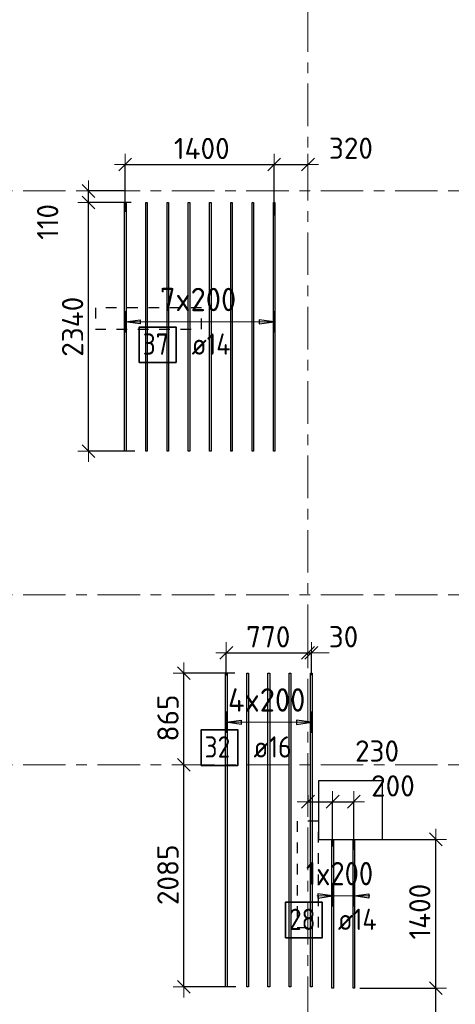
# Model space of a CAD drawing. Header units: metres. Extents: x -38 to 107, y -15 to 21.
# Tile 9 of 254: x 6.44 to 10.54, y 5.15 to 14.41. Entities that reach past the tile are written whole.
import ezdxf

# ---------------------------------------------------------------- set-up
doc = ezdxf.new("R2010")
doc.units = ezdxf.units.M
doc.header["$PDMODE"] = 65
for name, pattern in [('______11', [0.5, 0.4, -0.05, 0, -0.05]), ('______2', [0.0405, 0.03, -0.0105]), ('______5', [1.1, 0.8, -0.1, 0.1, -0.1])]:
    doc.linetypes.add(name, pattern=pattern)
for name, color, linetype, lineweight in [('XR$1$Осевая линия (1)', 7, '______5', 13), ('XR$5$Перекрытие (1)', 7, 'Continuous', 35), ('XR$5$Размерная линия (1)', 7, 'Continuous', 13)]:
    doc.layers.add(name, color=color, linetype=linetype, lineweight=lineweight)
for name, color, linetype, lineweight, true_color in [('XR$5$Арм.стержн.Доп. Арм верхн.зоны Х', 7, 'Continuous', 35, 0x8c8cff), ('XR$5$Арм.стержн.Доп. Арм. верхн.зоны У', 7, 'Continuous', 35, 0x739641), ('XR$7$Стена_ бетон несущ.', 7, 'Continuous', 70, 0xb4b496)]:
    doc.layers.add(name, color=color, linetype=linetype, lineweight=lineweight, true_color=true_color)
doc.styles.add('ISOCPEUR', font='txt')
doc.dimstyles.new('DIMSTYLE_3', dxfattribs={"dimtxt": 0.2, "dimasz": 0.2, "dimexe": 0, "dimexo": 0, "dimgap": 0.1, "dimtad": 2, "dimdec": 0, "dimlfac": 1000, "dimrnd": 5, "dimzin": 12, "dimdsep": 46, "dimtxsty": 'ISOCPEUR', "dimblk1": 'ALL_ML_STRICH', "dimblk2": 'ALL_ML_STRICH', "dimsah": 1, "dimcen": 0, "dimclrd": 7, "dimclre": 256, "dimclrt": 7, "dimadec": 0, "dimazin": 0, "dimtfac": 1, "dimtdec": 0, "dimtix": 1, "dimtmove": 2, "dimatfit": 3, "dimfxl": 0, "dimtzin": 0, "dimlwd": 0, "dimlwe": -3, "dimarcsym": 0})
doc.dimstyles.new('DIMSTYLE_36', dxfattribs={"dimtxt": 0.2, "dimasz": 0.2, "dimexe": 0, "dimexo": 0, "dimgap": 0.1, "dimtad": 0, "dimdec": 0, "dimlfac": 1000, "dimrnd": 5, "dimzin": 12, "dimdsep": 46, "dimtxsty": 'ISOCPEUR', "dimblk1": 'ALL_ML_STRICH', "dimblk2": 'ALL_ML_STRICH', "dimsah": 1, "dimcen": 0, "dimclrd": 7, "dimclre": 256, "dimclrt": 7, "dimadec": 0, "dimazin": 0, "dimtfac": 1, "dimtdec": 0, "dimtix": 1, "dimtmove": 2, "dimatfit": 3, "dimfxl": 0, "dimtvp": 1.2, "dimtzin": 0, "dimlwd": 0, "dimlwe": -3, "dimarcsym": 0})
doc.dimstyles.new('DIMSTYLE_37', dxfattribs={"dimtxt": 0.2, "dimasz": 0.2, "dimexe": 0, "dimexo": 0, "dimgap": 0.1, "dimtad": 2, "dimdec": 0, "dimlfac": 1000, "dimrnd": 5, "dimzin": 12, "dimdsep": 46, "dimtxsty": 'ISOCPEUR', "dimblk1": 'ALL_ML_STRICH', "dimblk2": 'ALL_ML_STRICH', "dimsah": 1, "dimcen": 0, "dimclrd": 7, "dimclre": 256, "dimclrt": 7, "dimadec": 0, "dimazin": 0, "dimtfac": 1, "dimtdec": 0, "dimtix": 1, "dimtmove": 2, "dimatfit": 3, "dimfxl": 0, "dimtvp": 1.2, "dimtzin": 0, "dimlwd": 0, "dimlwe": -3, "dimarcsym": 0})

# ---------------------------------------------------------------- blocks, each defined once
blk = doc.blocks.new('ALL_ML_STRICH')
at = {"color": 0, "linetype": 'ByBlock', "lineweight": -2}
for p, q in [((0, -0.5), (0, 0.5)), ((-1, 0), (0.5, 0)), ((-0.3, -0.3), (0.3, 0.3))]:
    blk.add_line(p, q, dxfattribs=at)
blk = doc.blocks.new('*D647')
at = {"layer": 'DEFPOINTS', "color": 7, "linetype": 'Continuous', "lineweight": 13, "transparency": 33554687}
for p in [(7.5072, 12.6924), (7.0859, 10.3524), (7.5417, 10.3524)]:
    blk.add_point(p, dxfattribs=at)
at = {"layer": 'XR$5$Размерная линия (1)', "color": 9, "linetype": 'Continuous', "lineweight": -2, "true_color": 0xc7c7c7, "transparency": 33554687}
for p, q in [((7.4872, 12.6924), (7.0859, 12.6924)), ((7.5217, 10.3524), (7.0859, 10.3524))]:
    blk.add_line(p, q, dxfattribs=at)
at = {"layer": 'XR$5$Размерная линия (1)', "color": 7, "linetype": 'Continuous', "lineweight": -2, "transparency": 33554687}
blk.add_line((7.0859, 10.3524), (7.0859, 12.6924), dxfattribs=at)
at = {"layer": 'XR$5$Размерная линия (1)', "color": 7, "linetype": 'Continuous', "lineweight": 13, "transparency": 33554687, "xscale": 0.2, "yscale": 0.2, "zscale": 0.2}
for p, rotation in [((7.0859, 12.6924), 90), ((7.0859, 10.3524), 270)]:
    blk.add_blockref('ALL_ML_STRICH', p, dxfattribs=dict(at, rotation=rotation))
at = {"layer": 'XR$5$Размерная линия (1)', "color": 7, "linetype": 'Continuous', "lineweight": 13, "transparency": 33554687, "insert": (6.9359, 11.5224), "char_height": 0.2, "width": 0.8, "attachment_point": 5, "rotation": 90, "style": 'ISOCPEUR'}
blk.add_mtext('\\A1;{2340}', dxfattribs=at)
blk = doc.blocks.new('*D648')
at = {"layer": 'DEFPOINTS', "color": 7, "linetype": 'Continuous', "lineweight": 13, "transparency": 33554687}
for p in [(7.4384, 12.8), (7.0859, 12.6924), (7.5072, 12.6924)]:
    blk.add_point(p, dxfattribs=at)
at = {"layer": 'XR$5$Размерная линия (1)', "color": 9, "linetype": 'Continuous', "lineweight": -2, "true_color": 0xc7c7c7, "transparency": 33554687}
for p, q in [((7.4184, 12.8), (7.0859, 12.8)), ((7.4872, 12.6924), (7.0859, 12.6924))]:
    blk.add_line(p, q, dxfattribs=at)
at = {"layer": 'XR$5$Размерная линия (1)', "color": 7, "linetype": 'Continuous', "lineweight": -2, "transparency": 33554687}
blk.add_line((7.0859, 12.6924), (7.0859, 12.8), dxfattribs=at)
at = {"layer": 'XR$5$Размерная линия (1)', "color": 7, "linetype": 'Continuous', "lineweight": 13, "transparency": 33554687, "xscale": 0.2, "yscale": 0.2, "zscale": 0.2}
for p, rotation in [((7.0859, 12.8), 90), ((7.0859, 12.6924), 270)]:
    blk.add_blockref('ALL_ML_STRICH', p, dxfattribs=dict(at, rotation=rotation))
at = {"layer": 'XR$5$Размерная линия (1)', "color": 7, "linetype": 'Continuous', "lineweight": 13, "transparency": 33554687, "insert": (6.7011, 12.5092), "char_height": 0.2, "width": 0.6, "attachment_point": 5, "rotation": 90, "style": 'ISOCPEUR'}
blk.add_mtext('\\A1;{110}', dxfattribs=at)
blk = doc.blocks.new('*D649')
at = {"layer": 'DEFPOINTS', "color": 7, "linetype": 'Continuous', "lineweight": 13, "transparency": 33554687}
for p in [(7.4313, 13.0501), (7.4313, 12.5852), (8.8313, 12.5508)]:
    blk.add_point(p, dxfattribs=at)
at = {"layer": 'XR$5$Размерная линия (1)', "color": 9, "linetype": 'Continuous', "lineweight": -2, "true_color": 0xc7c7c7, "transparency": 33554687}
for p, q in [((7.4313, 12.6052), (7.4313, 13.0501)), ((8.8313, 12.5708), (8.8313, 13.0501))]:
    blk.add_line(p, q, dxfattribs=at)
at = {"layer": 'XR$5$Размерная линия (1)', "color": 7, "linetype": 'Continuous', "lineweight": -2, "transparency": 33554687}
blk.add_line((7.4313, 13.0501), (8.8313, 13.0501), dxfattribs=at)
at = {"layer": 'XR$5$Размерная линия (1)', "color": 7, "linetype": 'Continuous', "lineweight": 13, "transparency": 33554687, "xscale": 0.2, "yscale": 0.2, "zscale": 0.2, "rotation": 180}
blk.add_blockref('ALL_ML_STRICH', (7.4313, 13.0501), dxfattribs=at)
at = {"layer": 'XR$5$Размерная линия (1)', "color": 7, "linetype": 'Continuous', "lineweight": 13, "transparency": 33554687, "xscale": 0.2, "yscale": 0.2, "zscale": 0.2}
blk.add_blockref('ALL_ML_STRICH', (8.8313, 13.0501), dxfattribs=at)
at = {"layer": 'XR$5$Размерная линия (1)', "color": 7, "linetype": 'Continuous', "lineweight": 13, "transparency": 33554687, "insert": (8.1513, 13.2001), "char_height": 0.2, "width": 0.8, "attachment_point": 5, "style": 'ISOCPEUR'}
blk.add_mtext('\\A1;{1400}', dxfattribs=at)
blk = doc.blocks.new('*D650')
at = {"layer": 'DEFPOINTS', "color": 7, "linetype": 'Continuous', "lineweight": 13, "transparency": 33554687}
for p in [(8.8313, 13.0501), (9.15, 13.0329), (8.8313, 12.5508)]:
    blk.add_point(p, dxfattribs=at)
at = {"layer": 'XR$5$Размерная линия (1)', "color": 9, "linetype": 'Continuous', "lineweight": -2, "true_color": 0xc7c7c7, "transparency": 33554687}
for p, q in [((8.8313, 12.5708), (8.8313, 13.0501)), ((9.15, 13.0501), (9.15, 13.0501))]:
    blk.add_line(p, q, dxfattribs=at)
at = {"layer": 'XR$5$Размерная линия (1)', "color": 7, "linetype": 'Continuous', "lineweight": -2, "transparency": 33554687}
blk.add_line((8.8313, 13.0501), (9.15, 13.0501), dxfattribs=at)
at = {"layer": 'XR$5$Размерная линия (1)', "color": 7, "linetype": 'Continuous', "lineweight": 13, "transparency": 33554687, "xscale": 0.2, "yscale": 0.2, "zscale": 0.2, "rotation": 180}
blk.add_blockref('ALL_ML_STRICH', (8.8313, 13.0501), dxfattribs=at)
at = {"layer": 'XR$5$Размерная линия (1)', "color": 7, "linetype": 'Continuous', "lineweight": 13, "transparency": 33554687, "xscale": 0.2, "yscale": 0.2, "zscale": 0.2}
blk.add_blockref('ALL_ML_STRICH', (9.15, 13.0501), dxfattribs=at)
at = {"layer": 'XR$5$Размерная линия (1)', "color": 7, "linetype": 'Continuous', "lineweight": 13, "transparency": 33554687, "insert": (9.5543, 13.2024), "char_height": 0.2, "width": 0.6, "attachment_point": 5, "style": 'ISOCPEUR'}
blk.add_mtext('\\A1;{320}', dxfattribs=at)
blk = doc.blocks.new('*D653')
at = {"layer": 'DEFPOINTS', "color": 7, "linetype": 'Continuous', "lineweight": 13, "transparency": 33554687}
for p in [(8.3821, 8.4555), (9.15, 8.414), (8.3821, 8.2201)]:
    blk.add_point(p, dxfattribs=at)
at = {"layer": 'XR$5$Размерная линия (1)', "color": 9, "linetype": 'Continuous', "lineweight": -2, "true_color": 0xc7c7c7, "transparency": 33554687}
for p, q in [((8.3821, 8.2401), (8.3821, 8.4555)), ((9.15, 8.434), (9.15, 8.4555))]:
    blk.add_line(p, q, dxfattribs=at)
at = {"layer": 'XR$5$Размерная линия (1)', "color": 7, "linetype": 'Continuous', "lineweight": -2, "transparency": 33554687}
blk.add_line((8.3821, 8.4555), (9.15, 8.4555), dxfattribs=at)
at = {"layer": 'XR$5$Размерная линия (1)', "color": 7, "linetype": 'Continuous', "lineweight": 13, "transparency": 33554687, "xscale": 0.2, "yscale": 0.2, "zscale": 0.2, "rotation": 180}
blk.add_blockref('ALL_ML_STRICH', (8.3821, 8.4555), dxfattribs=at)
at = {"layer": 'XR$5$Размерная линия (1)', "color": 7, "linetype": 'Continuous', "lineweight": 13, "transparency": 33554687, "xscale": 0.2, "yscale": 0.2, "zscale": 0.2}
blk.add_blockref('ALL_ML_STRICH', (9.15, 8.4555), dxfattribs=at)
at = {"layer": 'XR$5$Размерная линия (1)', "color": 7, "linetype": 'Continuous', "lineweight": 13, "transparency": 33554687, "insert": (8.7761, 8.6055), "char_height": 0.2, "width": 0.6, "attachment_point": 5, "style": 'ISOCPEUR'}
blk.add_mtext('\\A1;{770}', dxfattribs=at)
blk = doc.blocks.new('*D654')
at = {"layer": 'DEFPOINTS', "color": 7, "linetype": 'Continuous', "lineweight": 13, "transparency": 33554687}
for p in [(9.15, 8.4555), (9.15, 8.414), (9.1821, 8.2245)]:
    blk.add_point(p, dxfattribs=at)
at = {"layer": 'XR$5$Размерная линия (1)', "color": 9, "linetype": 'Continuous', "lineweight": -2, "true_color": 0xc7c7c7, "transparency": 33554687}
for p, q in [((9.15, 8.434), (9.15, 8.4555)), ((9.1821, 8.2445), (9.1821, 8.4555))]:
    blk.add_line(p, q, dxfattribs=at)
at = {"layer": 'XR$5$Размерная линия (1)', "color": 7, "linetype": 'Continuous', "lineweight": -2, "transparency": 33554687}
blk.add_line((9.15, 8.4555), (9.1821, 8.4555), dxfattribs=at)
at = {"layer": 'XR$5$Размерная линия (1)', "color": 7, "linetype": 'Continuous', "lineweight": 13, "transparency": 33554687, "xscale": 0.2, "yscale": 0.2, "zscale": 0.2}
blk.add_blockref('ALL_ML_STRICH', (9.1821, 8.4555), dxfattribs=at)
at = {"layer": 'XR$5$Размерная линия (1)', "color": 7, "linetype": 'Continuous', "lineweight": 13, "transparency": 33554687, "xscale": 0.2, "yscale": 0.2, "zscale": 0.2, "rotation": 180}
blk.add_blockref('ALL_ML_STRICH', (9.15, 8.4555), dxfattribs=at)
at = {"layer": 'XR$5$Размерная линия (1)', "color": 7, "linetype": 'Continuous', "lineweight": 13, "transparency": 33554687, "insert": (9.4843, 8.6059), "char_height": 0.2, "width": 0.4, "attachment_point": 5, "style": 'ISOCPEUR'}
blk.add_mtext('\\A1;{30}', dxfattribs=at)
blk = doc.blocks.new('*D655')
at = {"layer": 'DEFPOINTS', "color": 7, "linetype": 'Continuous', "lineweight": 13, "transparency": 33554687}
for p in [(8.1462, 7.4), (7.9831, 5.3125), (8.4905, 5.3125)]:
    blk.add_point(p, dxfattribs=at)
at = {"layer": 'XR$5$Размерная линия (1)', "color": 9, "linetype": 'Continuous', "lineweight": -2, "true_color": 0xc7c7c7, "transparency": 33554687}
for p, q in [((7.9831, 7.4), (7.9831, 7.4)), ((8.4705, 5.3125), (7.9831, 5.3125))]:
    blk.add_line(p, q, dxfattribs=at)
at = {"layer": 'XR$5$Размерная линия (1)', "color": 7, "linetype": 'Continuous', "lineweight": -2, "transparency": 33554687}
blk.add_line((7.9831, 5.3125), (7.9831, 7.4), dxfattribs=at)
at = {"layer": 'XR$5$Размерная линия (1)', "color": 7, "linetype": 'Continuous', "lineweight": 13, "transparency": 33554687, "xscale": 0.2, "yscale": 0.2, "zscale": 0.2}
for p, rotation in [((7.9831, 7.4), 90), ((7.9831, 5.3125), 270)]:
    blk.add_blockref('ALL_ML_STRICH', p, dxfattribs=dict(at, rotation=rotation))
at = {"layer": 'XR$5$Размерная линия (1)', "color": 7, "linetype": 'Continuous', "lineweight": 13, "transparency": 33554687, "insert": (7.8331, 6.3663), "char_height": 0.2, "width": 0.8, "attachment_point": 5, "rotation": 90, "style": 'ISOCPEUR'}
blk.add_mtext('\\A1;{2085}', dxfattribs=at)
blk = doc.blocks.new('*D656')
at = {"layer": 'DEFPOINTS', "color": 7, "linetype": 'Continuous', "lineweight": 13, "transparency": 33554687}
for p in [(8.4836, 8.2625), (7.9831, 7.4), (8.1462, 7.4)]:
    blk.add_point(p, dxfattribs=at)
at = {"layer": 'XR$5$Размерная линия (1)', "color": 9, "linetype": 'Continuous', "lineweight": -2, "true_color": 0xc7c7c7, "transparency": 33554687}
for p, q in [((8.4636, 8.2625), (7.9831, 8.2625)), ((7.9831, 7.4), (7.9831, 7.4))]:
    blk.add_line(p, q, dxfattribs=at)
at = {"layer": 'XR$5$Размерная линия (1)', "color": 7, "linetype": 'Continuous', "lineweight": -2, "transparency": 33554687}
blk.add_line((7.9831, 7.4), (7.9831, 8.2625), dxfattribs=at)
at = {"layer": 'XR$5$Размерная линия (1)', "color": 7, "linetype": 'Continuous', "lineweight": 13, "transparency": 33554687, "xscale": 0.2, "yscale": 0.2, "zscale": 0.2}
for p, rotation in [((7.9831, 8.2625), 90), ((7.9831, 7.4), 270)]:
    blk.add_blockref('ALL_ML_STRICH', p, dxfattribs=dict(at, rotation=rotation))
at = {"layer": 'XR$5$Размерная линия (1)', "color": 7, "linetype": 'Continuous', "lineweight": 13, "transparency": 33554687, "insert": (7.8331, 7.8413), "char_height": 0.2, "width": 0.6, "attachment_point": 5, "rotation": 90, "style": 'ISOCPEUR'}
blk.add_mtext('\\A1;{865}', dxfattribs=at)
blk = doc.blocks.new('*D657')
at = {"layer": 'DEFPOINTS', "color": 7, "linetype": 'Continuous', "lineweight": 13, "transparency": 33554687}
for p in [(9.15, 7.1342), (9.15, 7.0541), (9.3821, 6.6128)]:
    blk.add_point(p, dxfattribs=at)
at = {"layer": 'XR$5$Размерная линия (1)', "color": 9, "linetype": 'Continuous', "lineweight": -2, "true_color": 0xc7c7c7, "transparency": 33554687}
for p, q in [((9.15, 7.1142), (9.15, 7.0541)), ((9.3821, 6.6328), (9.3821, 7.0541))]:
    blk.add_line(p, q, dxfattribs=at)
at = {"layer": 'XR$5$Размерная линия (1)', "color": 7, "linetype": 'Continuous', "lineweight": -2, "transparency": 33554687}
blk.add_line((9.15, 7.0541), (9.3821, 7.0541), dxfattribs=at)
at = {"layer": 'XR$5$Размерная линия (1)', "color": 7, "linetype": 'Continuous', "lineweight": 13, "transparency": 33554687, "xscale": 0.2, "yscale": 0.2, "zscale": 0.2, "rotation": 180}
blk.add_blockref('ALL_ML_STRICH', (9.15, 7.0541), dxfattribs=at)
at = {"layer": 'XR$5$Размерная линия (1)', "color": 7, "linetype": 'Continuous', "lineweight": 13, "transparency": 33554687, "xscale": 0.2, "yscale": 0.2, "zscale": 0.2}
blk.add_blockref('ALL_ML_STRICH', (9.3821, 7.0541), dxfattribs=at)
at = {"layer": 'XR$5$Размерная линия (1)', "color": 7, "linetype": 'Continuous', "lineweight": 13, "transparency": 33554687, "insert": (9.7998, 7.5307), "char_height": 0.2, "width": 0.6, "attachment_point": 5, "style": 'ISOCPEUR'}
blk.add_mtext('\\A1;{230}', dxfattribs=at)
blk = doc.blocks.new('*D658')
at = {"layer": 'DEFPOINTS', "color": 7, "linetype": 'Continuous', "lineweight": 13, "transparency": 33554687}
for p in [(9.3821, 7.0541), (9.3821, 6.6128), (9.5821, 6.5797)]:
    blk.add_point(p, dxfattribs=at)
at = {"layer": 'XR$5$Размерная линия (1)', "color": 9, "linetype": 'Continuous', "lineweight": -2, "true_color": 0xc7c7c7, "transparency": 33554687}
for p, q in [((9.3821, 6.6328), (9.3821, 7.0541)), ((9.5821, 6.5997), (9.5821, 7.0541))]:
    blk.add_line(p, q, dxfattribs=at)
at = {"layer": 'XR$5$Размерная линия (1)', "color": 7, "linetype": 'Continuous', "lineweight": -2, "transparency": 33554687}
blk.add_line((9.3821, 7.0541), (9.5821, 7.0541), dxfattribs=at)
at = {"layer": 'XR$5$Размерная линия (1)', "color": 7, "linetype": 'Continuous', "lineweight": 13, "transparency": 33554687, "xscale": 0.2, "yscale": 0.2, "zscale": 0.2, "rotation": 180}
blk.add_blockref('ALL_ML_STRICH', (9.3821, 7.0541), dxfattribs=at)
at = {"layer": 'XR$5$Размерная линия (1)', "color": 7, "linetype": 'Continuous', "lineweight": 13, "transparency": 33554687, "xscale": 0.2, "yscale": 0.2, "zscale": 0.2}
blk.add_blockref('ALL_ML_STRICH', (9.5821, 7.0541), dxfattribs=at)
at = {"layer": 'XR$5$Размерная линия (1)', "color": 7, "linetype": 'Continuous', "lineweight": 13, "transparency": 33554687, "insert": (9.9497, 7.2028), "char_height": 0.2, "width": 0.6, "attachment_point": 5, "style": 'ISOCPEUR'}
blk.add_mtext('\\A1;{200}', dxfattribs=at)
blk = doc.blocks.new('*D885')
at = {"layer": 'DEFPOINTS', "color": 7, "linetype": 'Continuous', "lineweight": 13, "transparency": 33554687}
for p in [(9.6185, 5.2995), (9.524, 4.8685), (10.3519, 4.8685)]:
    blk.add_point(p, dxfattribs=at)
at = {"layer": 'XR$5$Размерная линия (1)', "color": 9, "linetype": 'Continuous', "lineweight": -2, "true_color": 0xc7c7c7, "transparency": 33554687}
for p, q in [((9.6385, 5.2995), (10.3519, 5.2995)), ((9.544, 4.8685), (10.3519, 4.8685))]:
    blk.add_line(p, q, dxfattribs=at)
at = {"layer": 'XR$5$Размерная линия (1)', "color": 7, "linetype": 'Continuous', "lineweight": -2, "transparency": 33554687}
blk.add_line((10.3519, 4.8685), (10.3519, 5.2995), dxfattribs=at)
at = {"layer": 'XR$5$Размерная линия (1)', "color": 7, "linetype": 'Continuous', "lineweight": 13, "transparency": 33554687, "xscale": 0.2, "yscale": 0.2, "zscale": 0.2}
for p, rotation in [((10.3519, 5.2995), 90), ((10.3519, 4.8685), 270)]:
    blk.add_blockref('ALL_ML_STRICH', p, dxfattribs=dict(at, rotation=rotation))
at = {"layer": 'XR$5$Размерная линия (1)', "color": 7, "linetype": 'Continuous', "lineweight": 13, "transparency": 33554687, "insert": (10.6526, 4.6564), "char_height": 0.2, "width": 0.6, "attachment_point": 5, "rotation": 90, "style": 'ISOCPEUR'}
blk.add_mtext('\\A1;{430}', dxfattribs=at)
blk = doc.blocks.new('*D886')
at = {"layer": 'DEFPOINTS', "color": 7, "linetype": 'Continuous', "lineweight": 13, "transparency": 33554687}
for p in [(9.6185, 6.6995), (9.6185, 5.2995), (10.3519, 5.2995)]:
    blk.add_point(p, dxfattribs=at)
at = {"layer": 'XR$5$Размерная линия (1)', "color": 9, "linetype": 'Continuous', "lineweight": -2, "true_color": 0xc7c7c7, "transparency": 33554687}
for p, q in [((9.6385, 6.6995), (10.3519, 6.6995)), ((9.6385, 5.2995), (10.3519, 5.2995))]:
    blk.add_line(p, q, dxfattribs=at)
at = {"layer": 'XR$5$Размерная линия (1)', "color": 7, "linetype": 'Continuous', "lineweight": -2, "transparency": 33554687}
blk.add_line((10.3519, 5.2995), (10.3519, 6.6995), dxfattribs=at)
at = {"layer": 'XR$5$Размерная линия (1)', "color": 7, "linetype": 'Continuous', "lineweight": 13, "transparency": 33554687, "xscale": 0.2, "yscale": 0.2, "zscale": 0.2}
for p, rotation in [((10.3519, 6.6995), 90), ((10.3519, 5.2995), 270)]:
    blk.add_blockref('ALL_ML_STRICH', p, dxfattribs=dict(at, rotation=rotation))
at = {"layer": 'XR$5$Размерная линия (1)', "color": 7, "linetype": 'Continuous', "lineweight": 13, "transparency": 33554687, "insert": (10.2019, 6.0195), "char_height": 0.2, "width": 0.8, "attachment_point": 5, "rotation": 90, "style": 'ISOCPEUR'}
blk.add_mtext('\\A1;{1400}', dxfattribs=at)

msp = doc.modelspace()

# ---------------------------------------------------------------- linework, layer by layer
at = {"layer": 'XR$1$Осевая линия (1)', "color": 253, "linetype": '______11', "lineweight": 13, "true_color": 0xa0a0a0, "transparency": 33554687}
for p, q in [((9.15, -3.39), (9.15, 19.78)), ((-2.63, 12.8), (62.6, 12.8)), ((-2.63, 9), (62.6, 9)), ((-2.63, 7.4), (62.6, 7.4))]:
    msp.add_line(p, q, dxfattribs=at)
at = {"layer": 'XR$5$Арм.стержн.Доп. Арм верхн.зоны Х', "color": 253, "linetype": 'Continuous', "lineweight": -3, "true_color": 0xa0a0a0, "transparency": 33554687}
for p, q in [((7.4313, 11.569), (7.4313, 11.669)), ((8.8313, 11.569), (8.8313, 11.669)), ((7.4313, 11.569), (7.4313, 11.469)), ((8.8313, 11.569), (8.8313, 11.469)), ((8.3821, 7.8014), (8.3821, 7.9014)), ((9.1821, 7.8014), (9.1821, 7.9014)), ((8.3821, 7.8014), (8.3821, 7.7014)), ((9.1821, 7.8014), (9.1821, 7.7014))]:
    msp.add_line(p, q, dxfattribs=at)
at = {"layer": 'XR$5$Арм.стержн.Доп. Арм верхн.зоны Х', "color": 7, "linetype": 'Continuous', "lineweight": 25, "transparency": 33554687}
for p, q in [((7.4313, 11.569), (7.5713, 11.589)), ((7.5713, 11.589), (7.5713, 11.549)), ((8.8313, 11.569), (8.6913, 11.589)), ((8.6913, 11.589), (8.6913, 11.549)), ((7.5713, 11.549), (7.4313, 11.569)), ((8.6913, 11.549), (8.8313, 11.569)), ((8.3821, 7.8014), (8.5221, 7.8214)), ((8.5221, 7.7814), (8.3821, 7.8014)), ((8.5221, 7.8214), (8.5221, 7.7814)), ((9.1821, 7.8014), (9.0421, 7.8214)), ((9.0421, 7.8214), (9.0421, 7.7814)), ((9.0421, 7.7814), (9.1821, 7.8014))]:
    msp.add_line(p, q, dxfattribs=at)
at = {"layer": 'XR$5$Арм.стержн.Доп. Арм верхн.зоны Х', "color": 7, "linetype": 'Continuous', "lineweight": 13, "transparency": 33554687}
for p, q in [((7.4313, 11.569), (7.4313, 11.569)), ((8.8313, 11.569), (8.8313, 11.569)), ((8.3821, 7.8014), (8.3821, 7.8014)), ((8.3821, 7.8014), (9.1821, 7.8014)), ((9.1821, 7.8014), (9.1821, 7.8014))]:
    msp.add_line(p, q, dxfattribs=at)
at = {"layer": 'XR$5$Арм.стержн.Доп. Арм верхн.зоны Х', "color": 7, "linetype": 'Continuous', "lineweight": 25, "transparency": 33554687}
for points in [[(7.4243, 10.3524), (7.4243, 12.6924), (7.4383, 12.6924), (7.4383, 10.3524), (7.4243, 10.3524)], [(7.6243, 10.3524), (7.6243, 12.6924), (7.6383, 12.6924), (7.6383, 10.3524), (7.6243, 10.3524)], [(7.8243, 10.3524), (7.8243, 12.6924), (7.8383, 12.6924), (7.8383, 10.3524), (7.8243, 10.3524)], [(8.0243, 10.3524), (8.0243, 12.6924), (8.0383, 12.6924), (8.0383, 10.3524), (8.0243, 10.3524)], [(8.2243, 10.3524), (8.2243, 12.6924), (8.2383, 12.6924), (8.2383, 10.3524), (8.2243, 10.3524)], [(8.4243, 10.3524), (8.4243, 12.6924), (8.4383, 12.6924), (8.4383, 10.3524), (8.4243, 10.3524)], [(8.6243, 10.3524), (8.6243, 12.6924), (8.6383, 12.6924), (8.6383, 10.3524), (8.6243, 10.3524)], [(8.8243, 10.3524), (8.8243, 12.6924), (8.8383, 12.6924), (8.8383, 10.3524), (8.8243, 10.3524)], [(8.3741, 5.3125), (8.3741, 8.2625), (8.3901, 8.2625), (8.3901, 5.3125), (8.3741, 5.3125)], [(8.5741, 5.3125), (8.5741, 8.2625), (8.5901, 8.2625), (8.5901, 5.3125), (8.5741, 5.3125)], [(8.7741, 5.3125), (8.7741, 8.2625), (8.7901, 8.2625), (8.7901, 5.3125), (8.7741, 5.3125)], [(8.9741, 5.3125), (8.9741, 8.2625), (8.9901, 8.2625), (8.9901, 5.3125), (8.9741, 5.3125)], [(9.1741, 5.3125), (9.1741, 8.2625), (9.1901, 8.2625), (9.1901, 5.3125), (9.1741, 5.3125)]]:
    msp.add_lwpolyline(points, dxfattribs=at)
at = {"layer": 'XR$5$Арм.стержн.Доп. Арм верхн.зоны Х', "color": 7, "linetype": 'Continuous', "lineweight": 13, "transparency": 33554687}
msp.add_lwpolyline([(7.4313, 11.569), (7.5583, 11.569), (7.5583, 11.569), (8.8313, 11.569)], dxfattribs=at)
at = {"layer": 'XR$5$Арм.стержн.Доп. Арм верхн.зоны Х', "color": 7, "linetype": 'Continuous', "lineweight": 35, "transparency": 33554687}
for points in [[(7.5624, 11.1863), (7.9091, 11.1863), (7.9091, 11.5197), (7.5624, 11.5197), (7.5624, 11.1863)], [(8.144, 7.396), (8.4907, 7.396), (8.4907, 7.7293), (8.144, 7.7293), (8.144, 7.396)]]:
    msp.add_lwpolyline(points, dxfattribs=at)
at = {"layer": 'XR$5$Арм.стержн.Доп. Арм. верхн.зоны У', "color": 253, "linetype": 'Continuous', "lineweight": -3, "true_color": 0xa0a0a0, "transparency": 33554687}
for p, q in [((9.3821, 6.1672), (9.3821, 6.2672)), ((9.5821, 6.1672), (9.5821, 6.2672)), ((9.3821, 6.1672), (9.3821, 6.0672)), ((9.5821, 6.1672), (9.5821, 6.0672))]:
    msp.add_line(p, q, dxfattribs=at)
at = {"layer": 'XR$5$Арм.стержн.Доп. Арм. верхн.зоны У', "color": 7, "linetype": 'Continuous', "lineweight": 13, "transparency": 33554687}
for p, q in [((9.3821, 6.1672), (9.2321, 6.1672)), ((9.3821, 6.1672), (9.5821, 6.1672)), ((9.5821, 6.1672), (9.7321, 6.1672))]:
    msp.add_line(p, q, dxfattribs=at)
at = {"layer": 'XR$5$Арм.стержн.Доп. Арм. верхн.зоны У', "color": 7, "linetype": 'Continuous', "lineweight": 25, "transparency": 33554687}
for p, q in [((9.3821, 6.1672), (9.2421, 6.1872)), ((9.2421, 6.1872), (9.2421, 6.1472)), ((9.2421, 6.1472), (9.3821, 6.1672)), ((9.5821, 6.1672), (9.7221, 6.1872)), ((9.7221, 6.1472), (9.5821, 6.1672)), ((9.7221, 6.1872), (9.7221, 6.1472))]:
    msp.add_line(p, q, dxfattribs=at)
for points in [[(9.3891, 6.6995), (9.3891, 5.2995), (9.3751, 5.2995), (9.3751, 6.6995), (9.3891, 6.6995)], [(9.5891, 6.6995), (9.5891, 5.2995), (9.5751, 5.2995), (9.5751, 6.6995), (9.5891, 6.6995)]]:
    msp.add_lwpolyline(points, dxfattribs=at)
at = {"layer": 'XR$5$Арм.стержн.Доп. Арм. верхн.зоны У', "color": 7, "linetype": 'Continuous', "lineweight": 35, "transparency": 33554687}
msp.add_lwpolyline([(8.9378, 5.7739), (9.2844, 5.7739), (9.2844, 6.1072), (8.9378, 6.1072), (8.9378, 5.7739)], dxfattribs=at)
at = {"layer": 'XR$5$Перекрытие (1)', "color": 7, "linetype": 'Continuous', "lineweight": 25, "transparency": 33554687}
for p, q in [((9.85, 7.2497), (9.25, 7.2496)), ((9.25, 7.2496), (9.2501, 6.6996)), ((9.8501, 6.6997), (9.85, 7.2497)), ((9.2501, 6.6996), (9.8501, 6.6997))]:
    msp.add_line(p, q, dxfattribs=at)
at = {"layer": 'XR$7$Стена_ бетон несущ.', "color": 253, "linetype": '______2', "lineweight": -3, "true_color": 0xa0a0a0, "transparency": 33554687}
for p, q in [((8.1499, 11.7), (7.1499, 11.7)), ((7.1499, 11.7), (7.1499, 11.5)), ((8.1499, 11.5), (8.1499, 11.7)), ((7.1499, 11.5), (8.1499, 11.5)), ((9.05, 6.87), (9.05, 5.87)), ((9.25, 6.87), (9.05, 6.87)), ((9.25, 5.87), (9.25, 6.87)), ((9.05, 5.87), (9.25, 5.87))]:
    msp.add_line(p, q, dxfattribs=at)

# ---------------------------------------------------------------- texts
at = {"layer": 'XR$5$Арм.стержн.Доп. Арм верхн.зоны Х', "color": 7, "linetype": 'Continuous', "lineweight": 13, "transparency": 33554687, "char_height": 0.22, "attachment_point": 7, "style": 'ISOCPEUR'}
for s, insert, width in [('\\W0.95;7x200', (7.7573, 11.669), 0.873359), ('\\W0.95;4x200', (8.3971, 7.9014), 0.895564)]:
    msp.add_mtext(s, dxfattribs=dict(at, insert=insert, width=width))
at = {"layer": 'XR$5$Арм.стержн.Доп. Арм верхн.зоны Х', "color": 7, "linetype": 'Continuous', "lineweight": 25, "transparency": 33554687, "char_height": 0.2, "attachment_point": 7, "style": 'ISOCPEUR'}
for s, insert, width in [('\\W0.87;37', (7.5957, 11.2597), 0.367208), ('\\W0.89; ø14 ', (7.9424, 11.2597), 0.769432), ('\\W0.87;32', (8.1774, 7.4693), 0.367208), ('\\W0.89; ø16 ', (8.524, 7.4693), 0.749105)]:
    msp.add_mtext(s, dxfattribs=dict(at, insert=insert, width=width))
at = {"layer": 'XR$5$Арм.стержн.Доп. Арм. верхн.зоны У', "color": 7, "linetype": 'Continuous', "lineweight": 13, "transparency": 33554687, "insert": (9.1301, 6.2672), "char_height": 0.22, "width": 0.823552, "attachment_point": 7, "style": 'ISOCPEUR'}
msp.add_mtext('\\W0.89;1x200', dxfattribs=at)
at = {"layer": 'XR$5$Арм.стержн.Доп. Арм. верхн.зоны У', "color": 7, "linetype": 'Continuous', "lineweight": 25, "transparency": 33554687, "char_height": 0.2, "attachment_point": 7, "style": 'ISOCPEUR'}
for s, insert, width in [('\\W0.87;28', (8.9711, 5.8472), 0.367208), ('\\W0.89; ø14 ', (9.3178, 5.8472), 0.769432)]:
    msp.add_mtext(s, dxfattribs=dict(at, insert=insert, width=width))

# ---------------------------------------------------------------- dimensions: what is measured, and where the dimension line sits
at = {"layer": 'XR$5$Размерная линия (1)', "color": 7, "linetype": 'Continuous', "lineweight": 13, "transparency": 33554687}
for base, p1, p2, dimstyle, picture, middle in [((8.8313, 13.0501), (7.4313, 12.6052), (8.8313, 12.5708), 'DIMSTYLE_3', '*D649', (8.1513, 13.2001)), ((9.15, 13.0501), (8.8313, 12.5708), (9.15, 13.0501), 'DIMSTYLE_37', '*D650', (9.5543, 13.2024)), ((9.15, 8.4555), (8.3821, 8.2401), (9.15, 8.434), 'DIMSTYLE_3', '*D653', (8.7761, 8.6055)), ((9.1821, 8.4555), (9.15, 8.434), (9.1821, 8.2445), 'DIMSTYLE_37', '*D654', (9.4843, 8.6059)), ((9.3821, 7.0541), (9.15, 7.1142), (9.3821, 6.6328), 'DIMSTYLE_37', '*D657', (9.7998, 7.5307)), ((9.5821, 7.0541), (9.3821, 6.6328), (9.5821, 6.5997), 'DIMSTYLE_37', '*D658', (9.9497, 7.2028))]:
    dim = msp.add_linear_dim(base=base, p1=p1, p2=p2, dimstyle=dimstyle, override={"dimpost": '<>', "dimclrd": 7, "dimclre": 9, "dimclrt": 7, "dimlwd": 0, "dimlwe": 65533}, dxfattribs=at)
    dim.commit()
    dim.dimension.update_dxf_attribs({"geometry": picture, "text_midpoint": middle, "dimtype": 160})
for base, p1, p2, dimstyle, picture, middle in [((7.0859, 12.8), (7.4872, 12.6924), (7.4184, 12.8), 'DIMSTYLE_37', '*D648', (6.7011, 12.5092)), ((7.0859, 12.6924), (7.5217, 10.3524), (7.4872, 12.6924), 'DIMSTYLE_3', '*D647', (6.9359, 11.5224)), ((7.98306, 8.26252), (7.98306, 7.4), (8.46364, 8.26252), 'DIMSTYLE_3', '*D656', (7.83306, 7.84126)), ((7.98306, 7.4), (8.47053, 5.31252), (7.98306, 7.4), 'DIMSTYLE_3', '*D655', (7.83306, 6.36626)), ((10.3519, 6.6995), (9.6385, 5.2995), (9.6385, 6.6995), 'DIMSTYLE_3', '*D886', (10.2019, 6.0195)), ((10.3519, 5.2995), (9.544, 4.8685), (9.6385, 5.2995), 'DIMSTYLE_36', '*D885', (10.6526, 4.6564))]:
    dim = msp.add_linear_dim(base=base, p1=p1, p2=p2, angle=90, dimstyle=dimstyle, override={"dimpost": '<>', "dimclrd": 7, "dimclre": 9, "dimclrt": 7, "dimlwd": 0, "dimlwe": 65533}, dxfattribs=at)
    dim.commit()
    dim.dimension.update_dxf_attribs({"geometry": picture, "text_midpoint": middle, "dimtype": 160})

doc.saveas('drawing.dxf')
